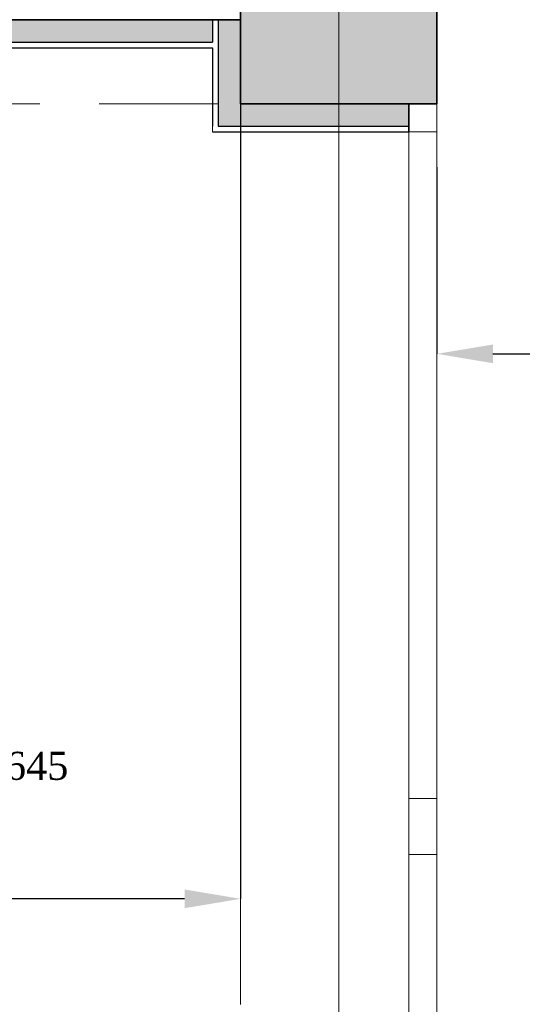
# Model space of a CAD drawing. Header units: millimetres. Extents: x 0 to 88385, y 0 to 41127.
# Tile 242 of 244: x 84662 to 85559, y 37284 to 39038. Entities that reach past the tile are written whole.
import ezdxf
from ezdxf.enums import TextEntityAlignment as Align

# ---------------------------------------------------------------- set-up
doc = ezdxf.new("R2010")
doc.units = ezdxf.units.MM
doc.header["$MEASUREMENT"] = 0
doc.linetypes.add('Dot & Dashed', pattern=[670.277762, 317.5, -176.388889, 0, -176.388874])
doc.linetypes.add('Hidden', pattern=[317.5, 211.666667, -105.833333])
for name, color, linetype in [('- განათება', 7, 'Continuous'), ('- საშტეფცელო როზეტები', 7, 'Continuous'), ('New_Structural - Bearing', 7, 'Continuous'), ('Structural - Bearing', 7, 'Continuous'), ('Structural - Grid', 7, 'Continuous')]:
    doc.layers.add(name, color=color, linetype=linetype)
for name, color, linetype, lineweight in [('Archicad Windows_Pen_No__1', 7, 'Continuous', 13), ('New_Structural - Bearing_Pen_No__1', 7, 'Continuous', 13), ('Structural - Bearing_Pen_No__20', 1, 'Continuous', 0), ('Structural - Bearing_Pen_No__27', 7, 'Continuous', 35)]:
    doc.layers.add(name, color=color, linetype=linetype, lineweight=lineweight)
for name, color, linetype, lineweight, true_color in [('New_Structural - Bearing_Pen_No__255', 7, 'Continuous', 13, 0xe8e8e8), ('New_Structural - Bearing_Pen_No__5', 7, 'Continuous', 25, 0x40a5ff), ('New_Structural - Bearing_Pen_No__57', 7, 'Continuous', 25, 0xdcd214), ('Structural - Bearing_Pen_No__161', 7, 'Continuous', 13, 0x6a6a6a), ('Structural - Bearing_Pen_No__28', 7, 'Continuous', 35, 0xa80f02), ('Structural - Bearing_Pen_No__81', 7, 'Continuous', 20, 0x6a6a6a), ('Structural - Grid_Pen_No__81', 7, 'Continuous', 20, 0x6a6a6a)]:
    doc.layers.add(name, color=color, linetype=linetype, lineweight=lineweight, true_color=true_color)
doc.styles.add('GENERATED_STYLE_2', font='txt')
doc.styles.get("Standard").update_dxf_attribs({"font": 'sylfaen.ttf'})
doc.dimstyles.get("Standard").update_dxf_attribs({"dimtxt": 0.18, "dimasz": 0.18, "dimexe": 0.18, "dimexo": 0.0625, "dimgap": 0.09, "dimtad": 0, "dimtih": 1, "dimtoh": 1, "dimdec": 4, "dimzin": 0, "dimdsep": 46, "dimtxsty": 'Standard', "dimcen": 0.09, "dimadec": 0, "dimazin": 0, "dimtfac": 1, "dimtdec": 4, "dimtofl": 0, "dimtmove": 0, "dimatfit": 3, "dimfxl": 1, "dimtolj": 1, "dimtzin": 0, "dimarcsym": 0})
pattern_1 = [(45, (0, 0), (-127.2792, 127.2792), [])]

# ---------------------------------------------------------------- blocks, each defined once
blk = doc.blocks.new('Wall_3', base_point=(1166.2, 39238))
at = {"layer": 'Structural - Bearing_Pen_No__27', "color": 7, "linetype": 'Continuous', "lineweight": 35, "flags": 128}
blk.add_lwpolyline([(-4833.8, 39038), (816.2, 39038)], dxfattribs=at)
blk = doc.blocks.new('Horizontal Multi-Sash Window_13')
at = {"layer": 'Archicad Windows_Pen_No__1', "color": 7, "linetype": 'Continuous', "lineweight": 13}
for p, q in [((-1287.5, 0), (1287.5, 0)), ((-1237.5, 0), (-50, 0)), ((-50, -50), (-50, 0)), ((-50, 0), (0, 0)), ((0, 0), (50, 0)), ((50, 0), (50, -50)), ((50, 0), (1237.5, 0)), ((1237.5, -50), (1237.5, 0)), ((1237.5, 0), (1287.5, 0)), ((1287.5, 0), (1287.5, -50)), ((1287.5, 0), (1287.5, -50)), ((-1287.5, -50), (1287.5, -50)), ((-50, -50), (-1237.5, -50)), ((0, -50), (-50, -50)), ((50, -50), (0, -50)), ((1237.5, -50), (50, -50)), ((1287.5, -50), (1237.5, -50))]:
    blk.add_line(p, q, dxfattribs=at)
blk = doc.blocks.new('Wall_21', base_point=(1166.2, 32838))
at = {"layer": 'Structural - Bearing', "linetype": 'Continuous', "lineweight": 0, "true_color": 0x000000}
h = blk.add_hatch(dxfattribs=at)
h.set_pattern_fill('MASONRY_BLOCK', color=18, style=0, pattern_type=2)
h.set_pattern_definition(pattern_1)
h.paths.add_polyline_path([(1166.2, 38888), (1116.2, 38888), (1116.2, 38848), (1126.2, 38848)])
h = blk.add_hatch(dxfattribs=at)
h.set_pattern_fill('MASONRY_BLOCK', color=18, style=0, pattern_type=2)
h.set_pattern_definition(pattern_1)
h.paths.add_polyline_path([(1116.2, 38838), (1126.2, 38848), (1116.2, 38848)])
at = {"layer": 'Structural - Bearing_Pen_No__27', "color": 7, "linetype": 'Continuous', "lineweight": 35}
for p, q in [((1116.2, 38888), (1116.2, 38848)), ((1116.2, 38888), (1166.2, 38888)), ((1116.2, 38848), (1116.2, 38838))]:
    blk.add_line(p, q, dxfattribs=at)
at = {"layer": 'Archicad Windows_Pen_No__1', "color": 7, "linetype": 'Continuous', "lineweight": 13, "zscale": 1000, "rotation": 90}
blk.add_blockref('Horizontal Multi-Sash Window_13', (1116.2, 37600.5), dxfattribs=at)
blk = doc.blocks.new('Wall_186', base_point=(816.2, 39038))
at = {"layer": 'New_Structural - Bearing_Pen_No__57', "linetype": 'Continuous', "lineweight": 25, "true_color": 0xdcd214}
blk.add_hatch(color=52, dxfattribs=at).paths.add_polyline_path([(-3083.8, 38998), (766.2, 38998), (766.2, 39038), (-3083.8, 39038)])
at = {"layer": 'New_Structural - Bearing_Pen_No__1', "color": 7, "linetype": 'Continuous', "lineweight": 13, "flags": 128}
blk.add_lwpolyline([(766.2, 39038), (766.2, 38998)], dxfattribs=at)
at = {"layer": 'New_Structural - Bearing_Pen_No__5', "color": 161, "linetype": 'Continuous', "lineweight": 25, "true_color": 0x40a5ff}
blk.add_line((-3083.8, 38998), (766.2, 38998), dxfattribs=at)
at = {"layer": 'New_Structural - Bearing_Pen_No__5', "color": 161, "linetype": 'Continuous', "lineweight": 25, "true_color": 0x40a5ff, "flags": 128}
for points in [[(766.2, 39038), (-3083.8, 39038)], [(-3083.8, 38988), (766.2, 38988)]]:
    blk.add_lwpolyline(points, dxfattribs=at)
blk = doc.blocks.new('Wall_199', base_point=(1166.2, 38888))
at = {"layer": 'New_Structural - Bearing_Pen_No__255', "linetype": 'Continuous', "lineweight": 13, "true_color": 0xe8e8e8}
for points in [[(816.2, 38888), (776.2, 38888), (776.2, 38848)], [(816.2, 38888), (776.2, 38848), (816.2, 38848)], [(816.2, 38848), (1116.2, 38848), (1116.2, 38888), (816.2, 38888)]]:
    blk.add_hatch(color=254, dxfattribs=at).paths.add_polyline_path(points)
at = {"layer": 'New_Structural - Bearing_Pen_No__1', "color": 7, "linetype": 'Continuous', "lineweight": 13, "flags": 128}
blk.add_lwpolyline([(766.2, 38838), (766.2, 38848)], dxfattribs=at)
at = {"layer": 'New_Structural - Bearing_Pen_No__5', "color": 161, "linetype": 'Continuous', "lineweight": 25, "true_color": 0x40a5ff}
for p, q in [((776.2, 38888), (776.2, 38848)), ((776.2, 38848), (816.2, 38848)), ((816.2, 38848), (1116.2, 38848))]:
    blk.add_line(p, q, dxfattribs=at)
at = {"layer": 'New_Structural - Bearing_Pen_No__5', "color": 161, "linetype": 'Continuous', "lineweight": 25, "true_color": 0x40a5ff, "flags": 128}
blk.add_lwpolyline([(766.2, 38838), (1116.2, 38838)], dxfattribs=at)
at = {"layer": 'Structural - Bearing_Pen_No__27', "color": 7, "linetype": 'Continuous', "lineweight": 35}
for p, q in [((1116.2, 38888), (1116.2, 38848)), ((1116.2, 38848), (1116.2, 38838))]:
    blk.add_line(p, q, dxfattribs=at)
blk = doc.blocks.new('Wall_200', base_point=(816.2, 38888))
at = {"layer": 'New_Structural - Bearing_Pen_No__255', "linetype": 'Continuous', "lineweight": 13, "true_color": 0xe8e8e8}
blk.add_hatch(color=254, dxfattribs=at).paths.add_polyline_path([(816.2, 38888), (816.2, 39038), (776.2, 39038), (776.2, 38888)])
at = {"layer": 'New_Structural - Bearing_Pen_No__1', "color": 7, "linetype": 'Continuous', "lineweight": 13, "flags": 128}
for points in [[(776.2, 39038), (766.2, 39038)], [(816.2, 39038), (776.2, 39038)]]:
    blk.add_lwpolyline(points, dxfattribs=at)
at = {"layer": 'New_Structural - Bearing_Pen_No__5', "color": 161, "linetype": 'Continuous', "lineweight": 25, "true_color": 0x40a5ff}
for p, q in [((776.2, 39038), (776.2, 38888)), ((776.2, 38888), (776.2, 38848))]:
    blk.add_line(p, q, dxfattribs=at)
at = {"layer": 'New_Structural - Bearing_Pen_No__5', "color": 161, "linetype": 'Continuous', "lineweight": 25, "true_color": 0x40a5ff, "flags": 128}
for points in [[(766.2, 39038), (766.2, 38998)], [(766.2, 38988), (766.2, 38848)]]:
    blk.add_lwpolyline(points, dxfattribs=at)
blk = doc.blocks.new('Column_4', base_point=(991.2, 39063))
at = {"layer": 'Structural - Bearing_Pen_No__161', "linetype": 'Continuous', "lineweight": 0, "true_color": 0x6a6a6a}
blk.add_hatch(color=251, dxfattribs=at).paths.add_polyline_path([(1166.2, 38888), (1166.2, 39238), (816.2, 39238), (816.2, 38888)])
at = {"layer": 'Structural - Bearing_Pen_No__20', "color": 1, "linetype": 'Continuous', "lineweight": 0}
for p, q in [((991.2, 39143), (991.2, 39318)), ((911.2, 39063), (736.2, 39063)), ((1071.2, 39063), (1246.2, 39063)), ((991.2, 38983), (991.2, 38808))]:
    blk.add_line(p, q, dxfattribs=at)
blk.add_point((991.2, 39063), dxfattribs=at)
at = {"layer": 'Structural - Bearing_Pen_No__28', "color": 14, "linetype": 'Continuous', "lineweight": 35, "true_color": 0xa80f02, "flags": 128}
blk.add_lwpolyline([(1166.2, 38888), (1166.2, 39238), (816.2, 39238), (816.2, 38888)], close=True, dxfattribs=at)
blk = doc.blocks.new('Standard grid marker_2')
at = {"layer": 'Structural - Grid_Pen_No__81', "color": 251, "linetype": 'Continuous', "lineweight": 20, "true_color": 0x6a6a6a}
blk.add_line((1000, 0), (27734.9, 0), dxfattribs=at)
at = {"layer": 'Structural - Grid_Pen_No__81', "color": 251, "lineweight": 20, "true_color": 0x6a6a6a, "style": 'GENERATED_STYLE_2'}
for tag, p in [('AC_MarkerText_1_0', (-1.5, -46.7)), ('AC_MarkerText_1_1', (28933.4, -46.7))]:
    blk.add_attdef(tag, text='', height=100, rotation=270, dxfattribs=at).set_placement(p, align=Align.TOP_CENTER)
blk = doc.blocks.new('Beam_1', base_point=(991.2, 14663))
at = {"layer": 'Structural - Bearing_Pen_No__81', "color": 251, "linetype": 'Dot & Dashed', "lineweight": 20, "true_color": 0x6a6a6a}
blk.add_line((991.2, 14663), (991.2, 39096.2), dxfattribs=at)
at = {"layer": 'Structural - Bearing_Pen_No__81', "color": 251, "linetype": 'Hidden', "lineweight": 20, "true_color": 0x6a6a6a}
for p, q in [((1166.2, 14488), (1166.2, 39096.2)), ((816.2, 32838), (816.2, 38888))]:
    blk.add_line(p, q, dxfattribs=at)
blk = doc.blocks.new('Beam_14', base_point=(-23008.8, 39063))
at = {"layer": 'Structural - Bearing_Pen_No__81', "color": 251, "linetype": 'Hidden', "lineweight": 20, "true_color": 0x6a6a6a}
blk.add_line((-4833.8, 38888), (816.2, 38888), dxfattribs=at)
blk = doc.blocks.new('*D1090')
at = {"layer": '- განათება', "color": 0, "lineweight": -2, "transparency": 16777216}
for p, q in [((84356.4, 38298), (84589, 38298)), ((84588.8, 38198), (84588.8, 37733.7)), ((84588.8, 37158.3), (84588.8, 37682.3)), ((84356.4, 37058.3), (84589, 37058.3))]:
    blk.add_line(p, q, dxfattribs=at)
at = {"layer": '- განათება', "color": 0, "transparency": 16777216}
for points in [[(84572.2, 38198), (84605.5, 38198), (84588.8, 38298)], [(84572.2, 37158.3), (84605.5, 37158.3), (84588.8, 37058.3)]]:
    blk.add_solid(points, dxfattribs=at)
at = {"layer": 'Defpoints', "color": 0, "transparency": 16777216}
for p in [(84356.3, 38298), (84356.3, 37058.3), (84588.8, 37058.3)]:
    blk.add_point(p, dxfattribs=at)
at = {"layer": '- განათება', "color": 0, "transparency": 16777216, "insert": (84588.8, 37708), "char_height": 50, "attachment_point": 5}
blk.add_mtext('\\A1;{\\fSylfaen|b0|i0|c0|p18;1239.7645}', dxfattribs=at)
blk = doc.blocks.new('*D1321')
at = {"layer": '- განათება', "color": 0, "lineweight": -2, "transparency": 16777216}
for p, q in [((85406.5, 38775.4), (85406.5, 38442.4)), ((85506.5, 38442.6), (85655.8, 38442.6)), ((86096.5, 38442.6), (85923.2, 38442.6)), ((86196.5, 38288), (86196.5, 38442.8))]:
    blk.add_line(p, q, dxfattribs=at)
at = {"layer": '- განათება', "color": 0, "transparency": 16777216}
for points in [[(85506.5, 38459.2), (85506.5, 38425.9), (85406.5, 38442.6)], [(86096.5, 38459.2), (86096.5, 38425.9), (86196.5, 38442.6)]]:
    blk.add_solid(points, dxfattribs=at)
at = {"layer": 'Defpoints', "color": 0, "transparency": 16777216}
for p in [(85406.5, 38775.5), (86196.5, 38442.6), (86196.5, 38288)]:
    blk.add_point(p, dxfattribs=at)
at = {"layer": '- განათება', "color": 0, "transparency": 16777216, "insert": (85789.5, 38442.6), "char_height": 50, "attachment_point": 5}
blk.add_mtext('\\A1;{\\fSylfaen|b0|i0|c0|p18;790.0000}', dxfattribs=at)
blk = doc.blocks.new('*D1370')
at = {"layer": '- საშტეფცელო როზეტები', "color": 0, "lineweight": -2, "transparency": 16777216}
for p, q in [((83400, 38987.9), (83400, 37471.3)), ((85056.5, 38887.9), (85056.5, 37471.3)), ((83500, 37471.5), (84021, 37471.5)), ((84956.5, 37471.5), (84320, 37471.5))]:
    blk.add_line(p, q, dxfattribs=at)
at = {"layer": '- საშტეფცელო როზეტები', "color": 0, "transparency": 16777216}
for points in [[(83500, 37488.2), (83500, 37454.8), (83400, 37471.5)], [(84956.5, 37488.2), (84956.5, 37454.8), (85056.5, 37471.5)]]:
    blk.add_solid(points, dxfattribs=at)
at = {"layer": 'Defpoints', "color": 0, "transparency": 16777216}
for p in [(83400, 38988), (85056.5, 38888), (83400, 37471.5)]:
    blk.add_point(p, dxfattribs=at)
at = {"layer": '- საშტეფცელო როზეტები', "color": 0, "transparency": 16777216, "insert": (84170.5, 37471.5), "char_height": 50, "attachment_point": 5}
blk.add_mtext('\\A1;{\\fSylfaen|b0|i0|c0|p18;1656.5059}', dxfattribs=at)
blk = doc.blocks.new('*D1371')
at = {"layer": '- საშტეფცელო როზეტები', "color": 0, "lineweight": -2, "transparency": 16777216}
for p, q in [((83400, 38987.9), (83400, 37471.3)), ((85056.5, 38887.9), (85056.5, 37471.3)), ((83500, 37471.5), (84021, 37471.5)), ((84956.5, 37471.5), (84320, 37471.5))]:
    blk.add_line(p, q, dxfattribs=at)
at = {"layer": '- საშტეფცელო როზეტები', "color": 0, "transparency": 16777216}
for points in [[(83500, 37488.2), (83500, 37454.8), (83400, 37471.5)], [(84956.5, 37488.2), (84956.5, 37454.8), (85056.5, 37471.5)]]:
    blk.add_solid(points, dxfattribs=at)
at = {"layer": 'Defpoints', "color": 0, "transparency": 16777216}
for p in [(83400, 38988), (85056.5, 38888), (83400, 37471.5)]:
    blk.add_point(p, dxfattribs=at)
at = {"layer": '- საშტეფცელო როზეტები', "color": 0, "transparency": 16777216, "insert": (84170.5, 37471.5), "char_height": 50, "attachment_point": 5}
blk.add_mtext('\\A1;{\\fSylfaen|b0|i0|c0|p18;1656.5059}', dxfattribs=at)

msp = doc.modelspace()

# ---------------------------------------------------------------- block references
at = {"layer": 'New_Structural - Bearing', "color": 7, "lineweight": 35}
for name, p in [('Wall_186', (85056.5059, 39037.98097)), ('Wall_200', (85056.5059, 38887.98097)), ('Wall_199', (85406.5059, 38887.98097))]:
    msp.add_blockref(name, p, dxfattribs=at)
at = {"layer": 'Structural - Bearing', "color": 14, "lineweight": 35, "true_color": 0xa80f02}
msp.add_blockref('Column_4', (85231.5059, 39062.98097), dxfattribs=at)
at = {"layer": 'Structural - Bearing', "color": 251, "lineweight": 20, "true_color": 0x6a6a6a}
for name, p in [('Beam_14', (61231.5059, 39062.98097)), ('Beam_1', (85231.5059, 14662.98097))]:
    msp.add_blockref(name, p, dxfattribs=at)
at = {"layer": 'Structural - Bearing', "color": 7, "lineweight": 35}
for name, p in [('Wall_3', (85406.5059, 39237.98097)), ('Wall_21', (85406.5059, 32837.98097))]:
    msp.add_blockref(name, p, dxfattribs=at)
at = {"layer": 'Structural - Grid', "color": 8, "linetype": 'Continuous', "lineweight": 15, "zscale": 1000, "rotation": 90}
msp.add_blockref('Standard grid marker_2', (85231.5059, 11703.05519), dxfattribs=at)

# ---------------------------------------------------------------- dimensions: what is measured, and where the dimension line sits
at = {"layer": '- განათება', "color": 1}
dim = msp.add_linear_dim(base=(86196.5059, 38442.58205), p1=(85406.5059, 38775.5), p2=(86196.5059, 38287.98097), text='{\\fSylfaen|b0|i0|c0|p18;<>}', dimstyle='Standard', override={"dimtxt": 50, "dimasz": 100}, dxfattribs=at)
dim.commit()
dim.dimension.update_dxf_attribs({"geometry": '*D1321', "text_midpoint": (85789.5, 38442.58205), "dimtype": 160})
dim = msp.add_linear_dim(base=(84588.83349, 37058.27953), p1=(84356.31853, 38298.04399), p2=(84356.31853, 37058.27953), angle=270, text='{\\fSylfaen|b0|i0|c0|p18;<>}', dimstyle='Standard', override={"dimtxt": 50, "dimasz": 100}, dxfattribs=at)
dim.commit()
dim.dimension.update_dxf_attribs({"geometry": '*D1090', "text_midpoint": (84588.83349, 37708), "dimtype": 160})
at = {"layer": '- საშტეფცელო როზეტები', "color": 1}
for picture in ['*D1370', '*D1371']:
    dim = msp.add_linear_dim(base=(83400, 37471.5), p1=(85056.5059, 38887.98097), p2=(83400, 38987.98097), angle=180, text='{\\fSylfaen|b0|i0|c0|p18;<>}', dimstyle='Standard', override={"dimtxt": 50, "dimasz": 100}, dxfattribs=at)
    dim.commit()
    dim.dimension.update_dxf_attribs({"geometry": picture, "text_midpoint": (84170.5, 37471.5), "dimtype": 160})

doc.saveas('drawing.dxf')
